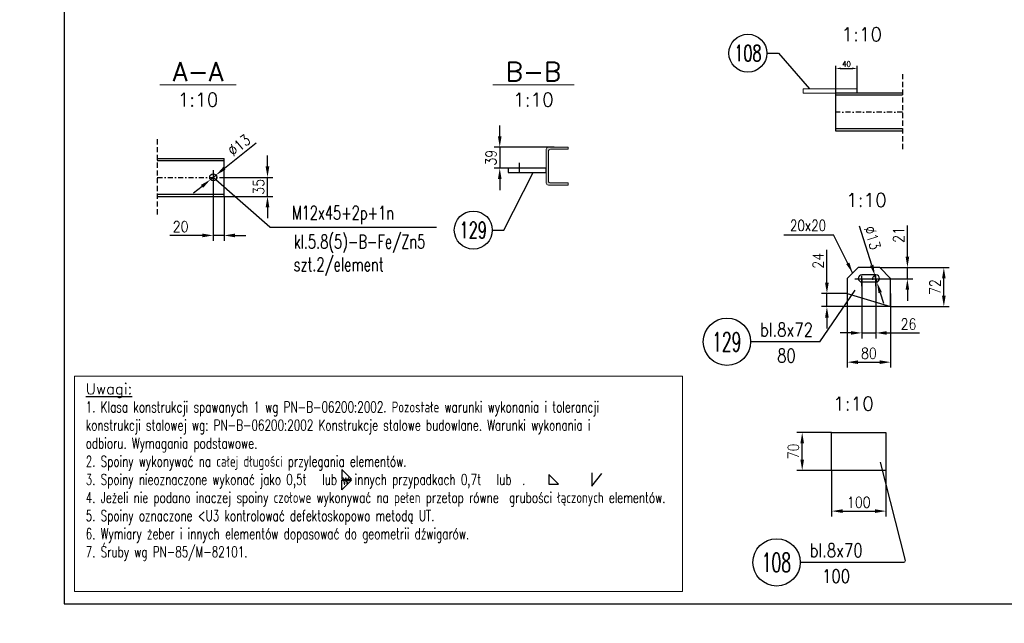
# Model space of a CAD drawing. Header units: millimetres. Extents: x -34919 to 306996, y -293018 to -145733.
# Tile 92 of 256: x 73787 to 77416, y -217171 to -214949. Entities that reach past the tile are written whole.
import ezdxf
from ezdxf.enums import TextEntityAlignment as Align
from ezdxf.lldxf.tags import DXFTag

# ---------------------------------------------------------------- set-up
doc = ezdxf.new("R2010")
doc.units = ezdxf.units.MM
doc.header["$LTSCALE"] = 3
doc.linetypes.add('DASHDOT', pattern=[25.4, 12.7, -6.35, 0, -6.35])
doc.linetypes.add('HIDDEN', pattern=[9.525, 6.35, -3.175])
for name, color, linetype in [('0_18', 4, 'Continuous'), ('CIENKA', 4, 'Continuous'), ('K-wypełnienia', 8, 'Continuous'), ('OSIE_SYSTEMU', 4, 'CENTER'), ('oznaczenia', 4, 'Continuous'), ('proil zamykajacy', 4, 'Continuous'), ('Prz', 5, 'Continuous'), ('RAMA_POD_SUFIT', 6, 'Continuous'), ('slupki', 7, 'Continuous'), ('TROJKAT', 21, 'Continuous')]:
    doc.layers.add(name, color=color, linetype=linetype)
doc.layers.add('OPISY', color=2, linetype='Continuous', lineweight=13)
doc.layers.add('SIATKA', color=5, linetype='Continuous', lineweight=18)
doc.styles.add('NOVE3', font='romans.shx', dxfattribs={"width": 0.7})
doc.styles.add('R20', font='romans.shx', dxfattribs={"width": 0.85})
doc.styles.add('R40', font='romans.shx', dxfattribs={"width": 0.8, "height": 40})
doc.styles.add('R50', font='romans.shx', dxfattribs={"width": 0.85, "height": 50})
doc.styles.add('ROMANS', font='romans.shx')
doc.styles.add('WYMIARY', font='ROMANS.shx', dxfattribs={"width": 0.75, "oblique": 15})
tags = doc.linetypes.add('CENTER', pattern=[2, 1.25, -0.25, 0.25, -0.25]).pattern_tags.tags
tags[10:11] = [DXFTag(74, 4), DXFTag(75, 0), DXFTag(340, '0'), DXFTag(46, 1.0), DXFTag(50, 0.0), DXFTag(44, 0.0), DXFTag(45, 0.0)]
tags[8:9] = [DXFTag(74, 4), DXFTag(75, 0), DXFTag(340, '0'), DXFTag(46, 1.0), DXFTag(50, 0.0), DXFTag(44, 0.0), DXFTag(45, 0.0)]
tags[6:7] = [DXFTag(74, 4), DXFTag(75, 0), DXFTag(340, '0'), DXFTag(46, 1.0), DXFTag(50, 0.0), DXFTag(44, 0.0), DXFTag(45, 0.0)]
tags[4:5] = [DXFTag(74, 4), DXFTag(75, 0), DXFTag(340, '0'), DXFTag(46, 1.0), DXFTag(50, 0.0), DXFTag(44, 0.0), DXFTag(45, 0.0)]
doc.dimstyles.new('1_20', dxfattribs={"dimscale": 20, "dimtxt": 2, "dimasz": 2, "dimexe": 1, "dimexo": 0, "dimtad": 1, "dimdec": 0, "dimdsep": 46, "dimtxsty": 'R20', "dimcen": 0, "dimclrd": 4, "dimclre": 4, "dimclrt": 3, "dimadec": 0, "dimazin": 0, "dimtfac": 1, "dimtdec": 0, "dimtix": 1, "dimtmove": 0, "dimatfit": 2, "dimfxl": 1, "dimtolj": 1, "dimtzin": 0, "dimarcsym": 0})
doc.dimstyles.new('Skala 1_10', dxfattribs={"dimscale": 10, "dimtxt": 2, "dimasz": 2, "dimexe": 1, "dimexo": 0, "dimtad": 1, "dimdec": 0, "dimdsep": 46, "dimtxsty": 'R20', "dimcen": 0, "dimclrd": 4, "dimclre": 4, "dimclrt": 3, "dimadec": 0, "dimazin": 0, "dimtfac": 1, "dimtdec": 0, "dimtix": 1, "dimtmove": 0, "dimatfit": 2, "dimfxl": 1, "dimtolj": 1, "dimtzin": 0, "dimarcsym": 0})

# ---------------------------------------------------------------- blocks, each defined once
blk = doc.blocks.new('*D129')
at = {"layer": 'Defpoints', "color": 0, "transparency": 16777216}
for p in [(74500.3, -215555.1, 0), (74540.3, -215599.1, 0), (74500.3, -215743, 0)]:
    blk.add_point(p, dxfattribs=at)
at = {"layer": 'SIATKA', "color": 4, "lineweight": -2, "transparency": 16777216}
for p, q in [((74500.3, -215555.1, 0), (74500.3, -215763, 0)), ((74540.3, -215599.1, 0), (74540.3, -215763, 0)), ((74460.3, -215743, 0), (74340.3, -215743, 0)), ((74540.3, -215743, 0), (74500.3, -215743, 0)), ((74580.3, -215743, 0), (74620.3, -215743, 0))]:
    blk.add_line(p, q, dxfattribs=at)
at = {"layer": 'SIATKA', "color": 4, "transparency": 16777216}
for points in [[(74460.3, -215736.4, 0), (74460.3, -215749.7, 0), (74500.3, -215743, 0)], [(74580.3, -215736.4, 0), (74580.3, -215749.7, 0), (74540.3, -215743, 0)]]:
    blk.add_solid(points, dxfattribs=at)
at = {"layer": 'SIATKA', "color": 3, "transparency": 16777216, "insert": (74380.3, -215710.5, 0), "char_height": 40, "attachment_point": 5, "style": 'R20'}
blk.add_mtext('\\A1;20', dxfattribs=at)
blk = doc.blocks.new('*D130')
at = {"layer": 'Defpoints', "color": 0, "transparency": 16777216}
for p in [(74540.5, -215529.1, 0), (74700.3, -215529.1, 0), (74540.3, -215599.1, 0)]:
    blk.add_point(p, dxfattribs=at)
at = {"layer": 'SIATKA', "color": 4, "lineweight": -2, "transparency": 16777216}
for p, q in [((74700.3, -215489.1, 0), (74700.3, -215449.1, 0)), ((74540.5, -215529.1, 0), (74720.3, -215529.1, 0)), ((74700.3, -215599.1, 0), (74700.3, -215529.1, 0)), ((74540.3, -215599.1, 0), (74720.3, -215599.1, 0)), ((74700.3, -215639.1, 0), (74700.3, -215679.1, 0))]:
    blk.add_line(p, q, dxfattribs=at)
at = {"layer": 'SIATKA', "color": 4, "transparency": 16777216}
for points in [[(74693.6, -215489.1, 0), (74707, -215489.1, 0), (74700.3, -215529.1, 0)], [(74693.6, -215639.1, 0), (74707, -215639.1, 0), (74700.3, -215599.1, 0)]]:
    blk.add_solid(points, dxfattribs=at)
at = {"layer": 'SIATKA', "color": 3, "transparency": 16777216, "insert": (74667.8, -215564.1, 0), "char_height": 40, "attachment_point": 5, "rotation": 90, "style": 'R20'}
blk.add_mtext('\\A1;35', dxfattribs=at)
blk = doc.blocks.new('*D131')
at = {"layer": 'Defpoints', "color": 0, "transparency": 16777216}
for p in [(74490.2, -215537.3, 0), (74510.4, -215521, 0)]:
    blk.add_point(p, dxfattribs=at)
at = {"layer": 'SIATKA', "color": 4, "lineweight": -2, "transparency": 16777216}
for p, q in [((74541.6, -215495.9, 0), (74659.2, -215401.4, 0)), ((74490.2, -215537.3, 0), (74510.4, -215521, 0)), ((74459, -215562.3, 0), (74427.8, -215587.4, 0))]:
    blk.add_line(p, q, dxfattribs=at)
at = {"layer": 'SIATKA', "color": 4, "transparency": 16777216}
for points in [[(74537.5, -215490.7, 0), (74545.8, -215501.1, 0), (74510.4, -215521, 0)], [(74454.8, -215557.1, 0), (74463.2, -215567.5, 0), (74490.2, -215537.3, 0)]]:
    blk.add_solid(points, dxfattribs=at)
at = {"layer": 'SIATKA', "color": 3, "transparency": 16777216, "insert": (74595.6, -215410.8, 0), "char_height": 40, "attachment_point": 5, "rotation": 38.7843, "style": 'R20'}
blk.add_mtext('\\A1;%%C13', dxfattribs=at)
blk = doc.blocks.new('*D132')
at = {"layer": 'Defpoints', "color": 0, "transparency": 16777216}
for p in [(75757.3, -215417.7), (75556.3, -215495.7), (75601.3, -215495.7, 0)]:
    blk.add_point(p, dxfattribs=at)
at = {"layer": 'SIATKA', "color": 4, "lineweight": -2, "transparency": 16777216}
for p, q in [((75556.3, -215377.7), (75556.3, -215337.7)), ((75757.3, -215417.7), (75536.3, -215417.7)), ((75556.3, -215417.7), (75556.3, -215495.7)), ((75601.3, -215495.7), (75536.3, -215495.7)), ((75556.3, -215535.7), (75556.3, -215575.7))]:
    blk.add_line(p, q, dxfattribs=at)
at = {"layer": 'SIATKA', "color": 4, "transparency": 16777216}
for points in [[(75549.6, -215377.7), (75563, -215377.7), (75556.3, -215417.7)], [(75549.6, -215535.7), (75563, -215535.7), (75556.3, -215495.7)]]:
    blk.add_solid(points, dxfattribs=at)
at = {"layer": 'SIATKA', "color": 3, "transparency": 16777216, "insert": (75523.8, -215456.7), "char_height": 40, "attachment_point": 5, "rotation": 90, "style": 'R20'}
blk.add_mtext('\\A1;39', dxfattribs=at)
blk = doc.blocks.new('*D133')
at = {"layer": 'Defpoints', "color": 0, "transparency": 16777216}
for p in [(76890.8, -215903.3), (76942.8, -215903.3), (76942.8, -216102)]:
    blk.add_point(p, dxfattribs=at)
at = {"layer": 'SIATKA', "color": 4, "lineweight": -2, "transparency": 16777216}
for p, q in [((76890.8, -215903.3), (76890.8, -216122)), ((76942.8, -215903.3), (76942.8, -216122)), ((76850.8, -216102), (76810.8, -216102)), ((76890.8, -216102), (76942.8, -216102)), ((76982.8, -216102), (77102.8, -216102))]:
    blk.add_line(p, q, dxfattribs=at)
at = {"layer": 'SIATKA', "color": 4, "transparency": 16777216}
for points in [[(76850.8, -216095.4), (76850.8, -216108.7), (76890.8, -216102)], [(76982.8, -216095.4), (76982.8, -216108.7), (76942.8, -216102)]]:
    blk.add_solid(points, dxfattribs=at)
at = {"layer": 'SIATKA', "color": 3, "transparency": 16777216, "insert": (77062.8, -216069.5), "char_height": 40, "attachment_point": 5, "style": 'R20'}
blk.add_mtext('\\A1;26', dxfattribs=at)
blk = doc.blocks.new('*D134')
at = {"layer": 'Defpoints', "color": 0, "transparency": 16777216}
for p in [(76836.8, -215957.3, 0), (76996.8, -215957.3), (76996.8, -216209.7)]:
    blk.add_point(p, dxfattribs=at)
at = {"layer": 'SIATKA', "color": 4, "lineweight": -2, "transparency": 16777216}
for p, q in [((76836.8, -215957.3), (76836.8, -216229.7)), ((76996.8, -215957.3), (76996.8, -216229.7)), ((76876.8, -216209.7), (76956.8, -216209.7))]:
    blk.add_line(p, q, dxfattribs=at)
at = {"layer": 'SIATKA', "color": 4, "transparency": 16777216}
for points in [[(76876.8, -216203.1), (76876.8, -216216.4), (76836.8, -216209.7)], [(76956.8, -216203.1), (76956.8, -216216.4), (76996.8, -216209.7)]]:
    blk.add_solid(points, dxfattribs=at)
at = {"layer": 'SIATKA', "color": 3, "transparency": 16777216, "insert": (76916.8, -216177.2), "char_height": 40, "attachment_point": 5, "style": 'R20'}
blk.add_mtext('\\A1;80', dxfattribs=at)
blk = doc.blocks.new('*D135')
at = {"layer": 'Defpoints', "color": 0, "transparency": 16777216}
for p in [(76956.8, -215861.3), (76968.8, -215903.3), (77058.6, -215903.3)]:
    blk.add_point(p, dxfattribs=at)
at = {"layer": 'SIATKA', "color": 4, "lineweight": -2, "transparency": 16777216}
for p, q in [((77058.6, -215821.3), (77058.6, -215706.1)), ((76956.8, -215861.3), (77078.6, -215861.3)), ((77058.6, -215903.3), (77058.6, -215861.3)), ((76968.8, -215903.3), (77078.6, -215903.3)), ((77058.6, -215943.3), (77058.6, -215983.3))]:
    blk.add_line(p, q, dxfattribs=at)
at = {"layer": 'SIATKA', "color": 4, "transparency": 16777216}
for points in [[(77052, -215821.3), (77065.3, -215821.3), (77058.6, -215861.3)], [(77052, -215943.3), (77065.3, -215943.3), (77058.6, -215903.3)]]:
    blk.add_solid(points, dxfattribs=at)
at = {"layer": 'SIATKA', "color": 3, "transparency": 16777216, "insert": (77026.1, -215741.3), "char_height": 40, "attachment_point": 5, "rotation": 90, "style": 'R20'}
blk.add_mtext('\\A1;21', dxfattribs=at)
blk = doc.blocks.new('*D136')
at = {"layer": 'Defpoints', "color": 0, "transparency": 16777216}
for p in [(76956.8, -215861.3), (77192.9, -215861.3), (76996.8, -216005.3)]:
    blk.add_point(p, dxfattribs=at)
at = {"layer": 'SIATKA', "color": 4, "lineweight": -2, "transparency": 16777216}
for p, q in [((76956.8, -215861.3), (77212.9, -215861.3)), ((77192.9, -215965.3), (77192.9, -215901.3)), ((76996.8, -216005.3), (77212.9, -216005.3))]:
    blk.add_line(p, q, dxfattribs=at)
at = {"layer": 'SIATKA', "color": 4, "transparency": 16777216}
for points in [[(77186.2, -215901.3), (77199.5, -215901.3), (77192.9, -215861.3)], [(77186.2, -215965.3), (77199.5, -215965.3), (77192.9, -216005.3)]]:
    blk.add_solid(points, dxfattribs=at)
at = {"layer": 'SIATKA', "color": 3, "transparency": 16777216, "insert": (77160.4, -215933.3), "char_height": 40, "attachment_point": 5, "rotation": 90, "style": 'R20'}
blk.add_mtext('\\A1;72', dxfattribs=at)
blk = doc.blocks.new('*D137')
at = {"layer": 'Defpoints', "color": 0, "transparency": 16777216}
for p in [(76938.9, -215890.9), (76946.6, -215915.7)]:
    blk.add_point(p, dxfattribs=at)
at = {"layer": 'SIATKA', "color": 4, "lineweight": -2, "transparency": 16777216}
for p, q in [((76927, -215852.7), (76882.2, -215708.7)), ((76946.6, -215915.7), (76938.9, -215890.9)), ((76958.5, -215953.9), (76970.4, -215992.1))]:
    blk.add_line(p, q, dxfattribs=at)
blk.add_arc((76942.8, -215903.3), 13, 90, 195.4337, dxfattribs=at)
at = {"layer": 'SIATKA', "color": 4, "transparency": 16777216}
for points in [[(76933.4, -215850.7), (76920.7, -215854.6), (76938.9, -215890.9)], [(76964.9, -215951.9), (76952.2, -215955.9), (76946.6, -215915.7)]]:
    blk.add_solid(points, dxfattribs=at)
at = {"layer": 'SIATKA', "color": 3, "transparency": 16777216, "insert": (76929.7, -215751.9), "char_height": 40, "attachment_point": 5, "rotation": 287.2864, "style": 'R20'}
blk.add_mtext('\\A1;%%C13', dxfattribs=at)
blk = doc.blocks.new('*D138')
at = {"layer": 'Defpoints', "color": 0, "transparency": 16777216}
for p in [(76762, -215957.3), (76836.8, -215957.3), (76996.8, -216005.3)]:
    blk.add_point(p, dxfattribs=at)
at = {"layer": 'SIATKA', "color": 4, "lineweight": -2, "transparency": 16777216}
for p, q in [((76762, -215917.3), (76762, -215795.6)), ((76836.8, -215957.3), (76742, -215957.3)), ((76762, -216005.3), (76762, -215957.3)), ((76996.8, -216005.3), (76742, -216005.3)), ((76762, -216045.3), (76762, -216085.3))]:
    blk.add_line(p, q, dxfattribs=at)
at = {"layer": 'SIATKA', "color": 4, "transparency": 16777216}
for points in [[(76755.3, -215917.3), (76768.6, -215917.3), (76762, -215957.3)], [(76755.3, -216045.3), (76768.6, -216045.3), (76762, -216005.3)]]:
    blk.add_solid(points, dxfattribs=at)
at = {"layer": 'SIATKA', "color": 3, "transparency": 16777216, "insert": (76729.5, -215836.4), "char_height": 40, "attachment_point": 5, "rotation": 90, "style": 'R20'}
blk.add_mtext('\\A1;24', dxfattribs=at)
blk = doc.blocks.new('*D199')
at = {"layer": 'Defpoints', "color": 0, "transparency": 16777216}
for p in [(76670.9, -216468.5), (76779.5, -216468.5), (76779.5, -216608.5)]:
    blk.add_point(p, dxfattribs=at)
at = {"layer": 'SIATKA', "color": 4, "lineweight": -2, "transparency": 16777216}
for p, q in [((76779.5, -216468.5), (76650.9, -216468.5)), ((76670.9, -216568.5), (76670.9, -216508.5)), ((76779.5, -216608.5), (76650.9, -216608.5))]:
    blk.add_line(p, q, dxfattribs=at)
at = {"layer": 'SIATKA', "color": 4, "transparency": 16777216}
for points in [[(76664.2, -216508.5), (76677.5, -216508.5), (76670.9, -216468.5)], [(76664.2, -216568.5), (76677.5, -216568.5), (76670.9, -216608.5)]]:
    blk.add_solid(points, dxfattribs=at)
at = {"layer": 'SIATKA', "color": 3, "transparency": 16777216, "insert": (76638.4, -216538.5), "char_height": 40, "attachment_point": 5, "rotation": 90, "style": 'R20'}
blk.add_mtext('\\A1;70', dxfattribs=at)
blk = doc.blocks.new('*D200')
at = {"layer": 'Defpoints', "color": 0, "transparency": 16777216}
for p in [(76779.5, -216608.5), (76979.5, -216608.5), (76979.5, -216758.2)]:
    blk.add_point(p, dxfattribs=at)
at = {"layer": 'SIATKA', "color": 4, "lineweight": -2, "transparency": 16777216}
for p, q in [((76779.5, -216608.5), (76779.5, -216778.2)), ((76979.5, -216608.5), (76979.5, -216778.2)), ((76819.5, -216758.2), (76939.5, -216758.2))]:
    blk.add_line(p, q, dxfattribs=at)
at = {"layer": 'SIATKA', "color": 4, "transparency": 16777216}
for points in [[(76819.5, -216751.5), (76819.5, -216764.8), (76779.5, -216758.2)], [(76939.5, -216751.5), (76939.5, -216764.8), (76979.5, -216758.2)]]:
    blk.add_solid(points, dxfattribs=at)
at = {"layer": 'SIATKA', "color": 3, "transparency": 16777216, "insert": (76879.5, -216725.7), "char_height": 40, "attachment_point": 5, "style": 'R20'}
blk.add_mtext('\\A1;100', dxfattribs=at)
blk = doc.blocks.new('*D201')
at = {"layer": 'Defpoints', "color": 0, "transparency": 16777216}
for p in [(76874.1, -215128.1), (76794.4, -215218.9, 0), (76874.1, -215218.9, 0)]:
    blk.add_point(p, dxfattribs=at)
at = {"layer": 'SIATKA', "color": 4, "lineweight": -2, "transparency": 16777216}
for p, q in [((76794.4, -215218.9), (76794.4, -215118.1)), ((76814.4, -215128.1), (76854.1, -215128.1)), ((76874.1, -215218.9), (76874.1, -215118.1))]:
    blk.add_line(p, q, dxfattribs=at)
at = {"layer": 'SIATKA', "color": 4, "transparency": 16777216}
for points in [[(76814.4, -215124.8), (76814.4, -215131.4), (76794.4, -215128.1)], [(76854.1, -215124.8), (76854.1, -215131.4), (76874.1, -215128.1)]]:
    blk.add_solid(points, dxfattribs=at)
at = {"layer": 'SIATKA', "color": 3, "transparency": 16777216, "insert": (76834.2, -215111.8), "char_height": 20, "attachment_point": 5, "style": 'R20'}
blk.add_mtext('\\A1;40', dxfattribs=at)

msp = doc.modelspace()

# ---------------------------------------------------------------- hatches: boundary and pattern name
at = {"layer": 'SIATKA'}
h = msp.add_hatch(color=3, dxfattribs=at)
h.dxf.hatch_style = 1
h.paths.add_polyline_path([(75807.83, -215417.722), (75735.433, -215417.722, 0.41421356), (75727.83, -215425.325), (75727.83, -215550.12, 0.41421356), (75735.433, -215557.722), (75807.83, -215557.722), (75807.83, -215549.722), (75743.433, -215549.722, -0.41421356), (75735.83, -215542.12), (75735.83, -215433.325, -0.41421356), (75743.433, -215425.722), (75807.83, -215425.722)])

# ---------------------------------------------------------------- linework, layer by layer
at = {"color": 4}
for p, q in [((76735.437, -216134.531), (76866.458, -215944.161)), ((76735.437, -216134.531), (76480.75, -216134.531)), ((76958.267, -216578.125), (77050.186, -216940.605)), ((77045.254, -216946.944), (76663.711, -216946.944))]:
    msp.add_line(p, q, dxfattribs=at)
at = {"color": 6}
for p, q in [((76779.509, -216608.515), (76779.509, -216468.515)), ((76779.509, -216468.515), (76979.509, -216468.515)), ((76979.509, -216468.515), (76979.509, -216608.515)), ((76979.509, -216608.515), (76779.509, -216608.515))]:
    msp.add_line(p, q, dxfattribs=at)
at = {"color": 6, "elevation": 0}
msp.add_lwpolyline([(75587.83, -215495.722), (75587.83, -215511.722), (75727.83, -215511.722), (75727.83, -215495.722)], close=True, dxfattribs=at)
msp.add_lwpolyline([(76996.781, -216005.274), (76996.781, -215901.275), (76956.781, -215861.275), (76876.781, -215861.275), (76836.781, -215901.275), (76836.781, -215957.275), (76996.781, -216005.274)], dxfattribs=at)
at = {"color": 6}
msp.add_lwpolyline([(76890.781, -215914.275), (76942.781, -215914.275, 1), (76942.781, -215888.275), (76890.781, -215888.275, 1)], format="xyb", close=True, dxfattribs=at)
at = {"color": 4, "lineweight": 18}
msp.add_lwpolyline([(73989.673, -216261.318), (76229.673, -216261.318), (76229.673, -217054.194), (73989.673, -217054.194)], close=True, dxfattribs=at)
at = {"color": 4}
for points in [[(74974.232, -216605.414), (74974.232, -216640.477), (75010.384, -216640.477), (74974.232, -216605.414)], [(75737.162, -216623.774), (75737.162, -216658.837), (75773.314, -216658.837), (75737.162, -216623.774)], [(75895.164, -216617.722), (75895.164, -216666.123), (75932.204, -216619.146)], [(74974.232, -216679.79), (74974.232, -216644.727), (75010.384, -216644.727), (74974.232, -216679.79)]]:
    msp.add_lwpolyline(points, dxfattribs=at)
for centre in [(76470.785, -215071.887), (75458.746, -215723.358, 0)]:
    msp.add_circle(centre, 70, dxfattribs=at)
at = {"layer": '0_18', "linetype": 'Continuous'}
msp.add_line((74709.033, -215713.154, 0), (74500.315, -215529.112, 0), dxfattribs=at)
at = {"layer": 'CIENKA', "linetype": 'Continuous'}
for p, q in [((76540.785, -215071.887), (76583.607, -215071.887)), ((76583.607, -215071.887), (76698.24, -215202.903, 0)), ((75571.568, -215723.358, 0), (75679.315, -215511.722, 0)), ((75528.746, -215723.358, 0), (75571.568, -215723.358, 0))]:
    msp.add_line(p, q, dxfattribs=at)
at = {"layer": 'K-wypełnienia', "color": 1, "linetype": 'Continuous'}
for centre in [(76393.618, -216134.531), (76576.579, -216946.944)]:
    msp.add_circle(centre, 87.132, dxfattribs=at)
at = {"layer": 'OSIE_SYSTEMU', "color": 4, "elevation": 0, "flags": 128}
for points in [[(74500.315, -215503.112), (74500.315, -215555.112)], [(76864.781, -215903.275), (76916.781, -215903.275)], [(76916.781, -215903.275), (76968.781, -215903.275)]]:
    msp.add_lwpolyline(points, dxfattribs=at)
at = {"layer": 'oznaczenia'}
msp.add_line((76603.713, -215741.169), (76786.075, -215741.169), dxfattribs=at)
at = {"layer": 'proil zamykajacy', "color": 3}
for p, q in [((77040.497, -215226.903, 0), (76794.357, -215226.903, 0)), ((77040.497, -215350.903, 0), (76794.357, -215350.903, 0)), ((74294.315, -215467.112, 0), (74540.455, -215467.112, 0)), ((74294.315, -215591.112, 0), (74540.455, -215591.112, 0))]:
    msp.add_line(p, q, dxfattribs=at)
at = {"layer": 'Prz'}
msp.add_lwpolyline([(73950.901, -217099.961), (79750.901, -217099.961), (79750.901, -212999.961), (73950.901, -212999.961)], close=True, dxfattribs=at)
at = {"layer": 'RAMA_POD_SUFIT', "color": 2, "linetype": 'Continuous'}
for p, q in [((77040.497, -215218.903, 0), (76794.357, -215218.903, 0)), ((76794.357, -215358.903, 0), (76794.357, -215218.903, 0)), ((76794.497, -215358.903, 0), (76794.497, -215218.903, 0)), ((77040.497, -215358.903, 0), (76794.357, -215358.903, 0)), ((74294.315, -215459.112, 0), (74540.455, -215459.112, 0)), ((74540.315, -215599.112, 0), (74540.315, -215459.112, 0)), ((74540.455, -215599.112, 0), (74540.455, -215459.112, 0)), ((74294.315, -215599.112, 0), (74540.455, -215599.112, 0))]:
    msp.add_line(p, q, dxfattribs=at)
msp.add_circle((74500.315, -215529.112, 0), 13, dxfattribs=at)
at = {"layer": 'SIATKA', "color": 3, "elevation": 0}
msp.add_lwpolyline([(76674.056, -215218.903), (76874.056, -215218.903), (76874.056, -215202.903), (76674.056, -215202.903)], close=True, dxfattribs=at)
at = {"layer": 'SIATKA', "color": 3}
msp.add_lwpolyline([(75807.83, -215417.722), (75735.433, -215417.722, 0.41421356), (75727.83, -215425.325), (75727.83, -215550.12, 0.41421356), (75735.433, -215557.722), (75807.83, -215557.722), (75807.83, -215549.722), (75743.433, -215549.722, -0.41421356), (75735.83, -215542.12), (75735.83, -215433.325, -0.41421356), (75743.433, -215425.722), (75807.83, -215425.722)], format="xyb", close=True, dxfattribs=at)
msp.add_arc((77045.254, -216941.856), 5.089, 270, 14.229294, dxfattribs=at)
at = {"layer": 'slupki', "linetype": 'HIDDEN'}
for p, q in [((77040.497, -215148.903, 0), (77040.497, -215428.903, 0)), ((74294.315, -215389.112, 0), (74294.315, -215669.112, 0))]:
    msp.add_line(p, q, dxfattribs=at)
at = {"layer": 'slupki', "color": 4, "linetype": 'DASHDOT', "ltscale": 0.5}
for p, q in [((77040.497, -215288.903, 0), (76794.357, -215288.903, 0)), ((74294.315, -215529.112, 0), (74540.455, -215529.112, 0))]:
    msp.add_line(p, q, dxfattribs=at)
at = {"layer": 'slupki', "color": 4, "linetype": 'DASHDOT', "elevation": 0}
for points in [[(75627.83, -215475.722), (75627.83, -215527.722)], [(76890.781, -215929.275), (76890.781, -215877.275)], [(76942.781, -215929.275), (76942.781, -215877.275)]]:
    msp.add_lwpolyline(points, dxfattribs=at)
at = {"layer": 'TROJKAT', "color": 4, "linetype": 'Continuous'}
msp.add_line((74709.033, -215713.154, 0), (75323.128, -215713.154, 0), dxfattribs=at)

# ---------------------------------------------------------------- texts
at = {"color": 3, "style": 'WYMIARY', "width": 0.65}
for s, p in [('108', (76470.785, -215071.887)), ('129', (75458.746, -215723.358, 0))]:
    msp.add_text(s, height=60, dxfattribs=at).set_placement(p, align=Align.MIDDLE)
at = {"color": 20, "attachment_point": 1, "style": 'NOVE3'}
for s, insert, char_height, width in [('{\\C1;Wytyczne montażowe\\P\\H0.83333x;\\C3;Podczas montażu należy bezwzględnie przestrzegać dopuszczalnych tolerancji z uwagi na ścisłe dopasowanie elementów amortyzujących ugięcia dźwigarów przekrycia auli.\\P\\H1.2x;\\C1;\\PZabezpieczenia antykorozyjne.\\C256;\\P\\H0.83333x;\\C3;Wszystkie elementy stalowe konstrukcji należy poddać ocynkowaniu ogniowemu.\\PKonstrukcje przeznaczone do cynkowania ogniowego powinny odpowiadać następującym warunkom:\\P\\pl900;^I1. Spoiny powinny być wykonane metodą półautomatyczną w osłonie gazów ochronnych. Nie zaleca się spawania elektrodą otuloną, ze względu na złą jakość powłoki cynkowej na spoinach.\\P^I2. Powierzchnia konstrukcji powinna być wolna od: zawalcowań, zgorzelin, odprysków po spawaniu, ostrych krawędzi, zanieczyszczeń farbami, olejami, emulsjami oraz innymi materiałami stosowanymi przy trasowaniu, znakowaniu, spawaniu, wierceniu itp. W przypadku spawania elektrodą należy dokładnie usunąć otulinę spawalniczą w celu zminimalizowania wad powłoki. Po ocynkowaniu uwydatnią się wady jakości powierzchni stali np. zawalcowania, rysy traserskie, zeszlifowania, pory, odpryski spawalnicze, wadliwe spoiny.\\P^I3. Elementy konstrukcyjne powinny posiadać odpowiednie otwory technologiczne do odpowietrzenia, swobodnego przepływu cynku zewnątrz i wewnątrz elementu oraz do podwieszenia (mogą być przyspawane uchwyty z blachy z otworami).\\P^I4. W przypadku powierzchni spawanych na zakładkę, spoina powinna być szczelna ze wszystkich stron (spawana na około), a nakładki szczelnie przylegać do konstrukcji. Przekroje skrzynkowe oraz powierzchnie nakładające się mogą powodować uszkodzenie konstrukcji - pękanie spoin.\\P^I5. Każdy element konstrukcyjny powinien składać się z jednego gatunku stali.\\P^I6. Konstrukcje nie powinny posiadać małych szczelin lub wnęk. Spoiny powinny być szczelne i zamknięte wokół elementu, ponieważ w przeciwnym przypadku mogą po cynkowaniu wylewać się z nich resztki topnika i kwasu pogarszając jakość powłoki (tzw. "krwawe wycieki").\\P^I7. Naddatek wymiarowy dla otworów pod śruby powinien wynosić 1 - 2 mm.\\PTermiczne oddziaływanie kąpieli cynkowej uwalnia w elementach naprężenia wewnętrzne, co może powodować odkształcenia. Szczególnie uwidacznia się to w elementach spawanych. Dotyczy to także dwuteowników spawanych, których odkształcenia po cynkowaniu mogą przekroczyć dopuszczalne normy, oraz nie usztywnionych arkuszy blach i otwartych kształtowników giętych.\\P\\C256;\\P\\pl0;\\H1.2x;\\C1;Malowanie konstrukcji.\\P\\H0.83333x;\\C3;Wszystkie elementy stalowe konstrukcji należy pomalować proszkowo na kolor RAL 9011}', (33837.901, -182331.101), 300, 16331.01415), ('{\\W1;\\L\\C2;Uwagi: \\P\\W0.7;\\l\\C4;1. Klasa konstrukcji spawanych 1 wg PN-B-06200:2002. Pozostałe warunki wykonania i tolerancji konstrukcji stalowej wg: PN-B-06200:2002 Konstrukcje stalowe budowlane. Warunki wykonania i odbioru. Wymagania podstawowe.  \\P2. Spoiny wykonywać na całej długości przylegania elementów. \\P3. Spoiny nieoznaczone wykonać jako 0,5t   lub w innych przypadkach 0,7t   lub  . \\P4. Jeżeli nie podano inaczej spoiny czołowe wykonywać na pełen przetop równe  grubości łączonych elementów. \\P5. Spoiny oznaczone <U3 kontrolować defektoskopowo metodą UT. \\P6. Wymiary żeber i innych elementów dopasować do geometrii dźwigarów. \\P7. Śruby wg PN-85/M-82101.}', (74030.445, -216288.117), 40, 2177.46855)]:
    msp.add_mtext(s, dxfattribs=dict(at, insert=insert, char_height=char_height, width=width))
at = {"layer": 'OPISY', "color": 4, "style": 'ROMANS'}
for p in [(76890.497, -215002.804), (74444.315, -215243.013), (75680.315, -215243.013), (76907.552, -215612.898), (76859.888, -216362.454)]:
    msp.add_text('1:10', height=50, dxfattribs=at).set_placement(p, align=Align.MIDDLE)
at = {"layer": 'OPISY', "color": 1, "style": 'ROMANS'}
for s, p in [('%%U A-A ', (74444.315, -215139.819)), ('%%U B-B ', (75680.315, -215139.819))]:
    msp.add_text(s, height=70, dxfattribs=at).set_placement(p, align=Align.MIDDLE)
at = {"layer": 'OPISY', "color": 3, "style": 'ROMANS', "width": 0.7}
for s, p in [('M12x45+2p+1n', (74978.403, -215684.385, 0)), ('kl.5.8(5)-B-Fe/Zn5', (75039.228, -215790.544, 0)), ('szt.2/element', (74962.397, -215874.808, 0))]:
    msp.add_text(s, height=50, dxfattribs=at).set_placement(p, align=Align.CENTER)
at = {"layer": 'OPISY', "width": 0.8}
for s, height, style, p in [('20x20', 40, 'R40', (76692.448, -215706.134)), ('bl.8x72', 50, 'R50', (76612.961, -216090.104, 0)), ('80', 50, 'R50', (76612.961, -216185.308, 0)), ('bl.8x70', 50, 'R50', (76795.923, -216902.518)), ('100', 50, 'R50', (76795.923, -216997.721))]:
    msp.add_text(s, height=height, dxfattribs=dict(at, style=style)).set_placement(p, align=Align.MIDDLE)
at = {"layer": 'OPISY', "color": 2, "style": 'R50', "width": 0.6}
for s, p in [('129', (76392.833, -216134.948, 0)), ('108', (76575.794, -216947.362))]:
    msp.add_text(s, height=70, dxfattribs=at).set_placement(p, align=Align.MIDDLE)

# ---------------------------------------------------------------- dimensions: what is measured, and where the dimension line sits
at = {"layer": 'SIATKA', "color": 3}
for base, p1, p2, text, dimstyle, picture, middle in [((76874.056, -215128.091), (76794.357, -215218.903, 0), (76874.056, -215218.903, 0), '40', 'Skala 1_10', '*D201', (76834.206, -215111.841)), ((76996.781, -216209.719), (76836.781, -215957.275, 0), (76996.781, -215957.275), '80', '1_20', '*D134', (76916.781, -216177.219)), ((76979.509, -216758.173), (76779.509, -216608.515), (76979.509, -216608.515), '100', '1_20', '*D200', (76879.509, -216725.673))]:
    dim = msp.add_linear_dim(base=base, p1=p1, p2=p2, text=text, dimstyle=dimstyle, dxfattribs=at)
    dim.commit()
    dim.dimension.update_dxf_attribs({"geometry": picture, "text_midpoint": middle})
for p1, p2, picture, middle in [((74490.182, -215537.255, 0), (74510.449, -215520.969, 0), '*D131', (74615.998, -215436.153, 0)), ((76946.644, -215915.687, 0), (76938.918, -215890.862, 0), '*D137', (76898.683, -215761.573, 0))]:
    dim = msp.add_diameter_dim_2p(p1=p1, p2=p2, text='%%C13', dimstyle='1_20', dxfattribs=at)
    dim.commit()
    dim.dimension.update_dxf_attribs({"geometry": picture, "text_midpoint": middle, "dimtype": 163})
for base, p1, p2, angle, text, picture, middle in [((75556.315, -215495.722), (75757.315, -215417.722), (75601.315, -215495.722, 0), 90, '39', '*D132', (75523.815, -215456.722)), ((77192.856, -215861.275), (76996.781, -216005.274), (76956.781, -215861.275), 270, '72', '*D136', (77160.356, -215933.275)), ((76670.862, -216468.515), (76779.509, -216608.515), (76779.509, -216468.515), 90, '70', '*D199', (76638.362, -216538.515))]:
    dim = msp.add_linear_dim(base=base, p1=p1, p2=p2, angle=angle, text=text, dimstyle='1_20', dxfattribs=at)
    dim.commit()
    dim.dimension.update_dxf_attribs({"geometry": picture, "text_midpoint": middle})
for base, p1, p2, angle, text, picture, middle in [((74700.315, -215529.112, 0), (74540.315, -215599.112, 0), (74540.455, -215529.112, 0), 90, '35', '*D130', (74700.315, -215564.112, 0)), ((74500.315, -215743.037, 0), (74540.315, -215599.112, 0), (74500.315, -215555.112, 0), 180, '20', '*D129', (74380.291, -215743.037, 0)), ((77058.62, -215903.275), (76956.781, -215861.275), (76968.781, -215903.275), 270, '21', '*D135', (77058.62, -215741.251)), ((76761.967, -215957.275), (76996.781, -216005.274), (76836.781, -215957.275), 90, '24', '*D138', (76761.967, -215836.441))]:
    dim = msp.add_linear_dim(base=base, p1=p1, p2=p2, angle=angle, text=text, dimstyle='1_20', dxfattribs=at)
    dim.commit()
    dim.dimension.update_dxf_attribs({"geometry": picture, "text_midpoint": middle, "dimtype": 160})
dim = msp.add_linear_dim(base=(76942.781, -216102.03), p1=(76890.781, -215903.275), p2=(76942.781, -215903.275), text='26', dimstyle='1_20', dxfattribs=at)
dim.commit()
dim.dimension.update_dxf_attribs({"geometry": '*D133', "text_midpoint": (77062.805, -216102.03), "dimtype": 160})

# ---------------------------------------------------------------- leaders
msp.add_leader([(76856.781, -215881.275), (76786.075, -215741.169)], dimstyle='1_20', override={"dimgap": 0.625, "dimtad": 0}, dxfattribs=at)

doc.saveas('drawing.dxf')
